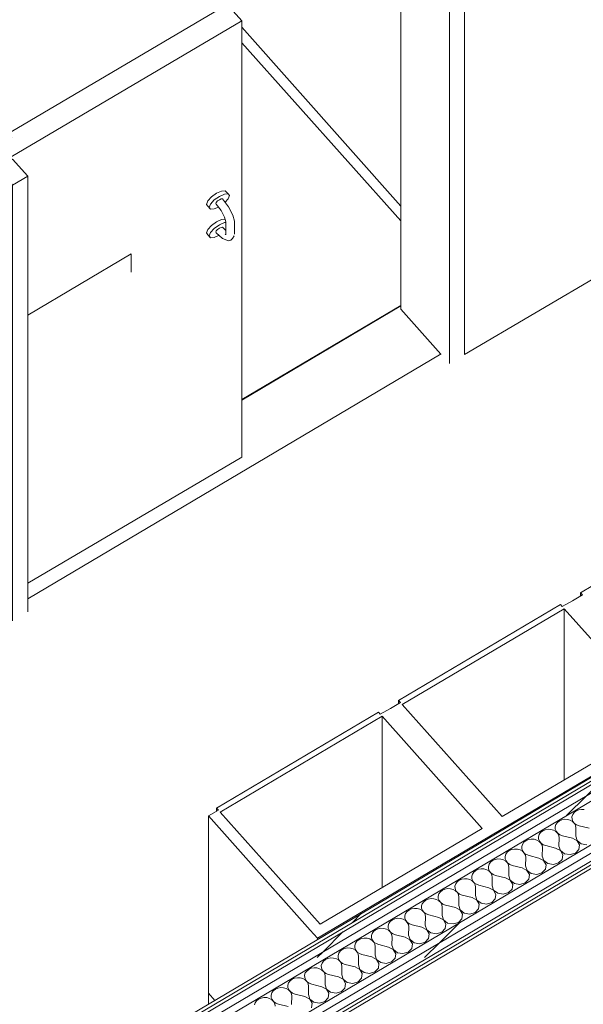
# Model space of a CAD drawing. Header units: millimetres. Extents: x -36631 to 27388, y -24993 to 6945.
# Tile 145 of 256: x 1513 to 2478, y -16258 to -14573. Entities that reach past the tile are written whole.
import ezdxf

# ---------------------------------------------------------------- set-up
doc = ezdxf.new("R2010")
doc.units = ezdxf.units.MM
doc.header["$MEASUREMENT"] = 0
doc.linetypes.add('Wipeout_Contour', pattern=[1000, 0, -1000])
for name, color, linetype in [('Nuevo_08_E_Envans secs', 7, 'Continuous'), ('Nuevo_09_EI_Mobiliari general', 7, 'Continuous'), ('Nuevo_14_PAV_Soft Light Grey 0554', 7, 'Continuous'), ('Nuevo_Puertas Archicad', 7, 'Continuous')]:
    doc.layers.add(name, color=color, linetype=linetype)
for name, color, linetype, lineweight in [('Nuevo_08_E_Envans secs_Pluma_Nº__1', 7, 'Continuous', 5), ('Nuevo_08_E_Envans secs_Pluma_Nº__47', 7, 'Continuous', 20), ('Nuevo_09_EI_Mobiliari general_Pluma_Nº__1', 7, 'Continuous', 5), ('Nuevo_09_EI_Mobiliari general_Pluma_Nº__24', 252, 'Continuous', 5), ('Nuevo_14_PAV_Soft Light Grey 0554_Pluma_Nº__89', 7, 'Continuous', 5), ('Nuevo_Puertas Archicad_Pluma_Nº__1', 7, 'Continuous', 5)]:
    doc.layers.add(name, color=color, linetype=linetype, lineweight=lineweight)
for name, color, linetype, lineweight, true_color in [('Nuevo_08_E_Envans secs_Pluma_Nº__102', 7, 'Continuous', 5, 0xcccccc), ('Nuevo_08_E_Envans secs_Pluma_Nº__171', 171, 'Continuous', 13, 0xaaaaff), ('Nuevo_08_E_Envans secs_Pluma_Nº__177', 7, 'Continuous', 15, 0xf7e046), ('Nuevo_Puertas Archicad_Pluma_Nº__3', 7, 'Continuous', 5, 0xa4a4a4)]:
    doc.layers.add(name, color=color, linetype=linetype, lineweight=lineweight, true_color=true_color)
pattern_1 = [(45, (0, 0), (-183.8478, 183.8478), [195, -65]), (45, (7e-14, 183.85), (-183.8478, 183.8478), [195, -65])]

# ---------------------------------------------------------------- blocks, each defined once
blk = doc.blocks.new('Elem Sección_150_1')
at = {"layer": 'Nuevo_09_EI_Mobiliari general_Pluma_Nº__1', "color": 7, "linetype": 'Continuous', "lineweight": 5}
for p, q in [((2473.3, -15554), (2473.3, -15559.3)), ((2445.2, -15874.4), (2445.2, -15581.3)), ((2161.8, -15738.2), (2161.8, -15743.6)), ((2133.7, -16058.6), (2133.7, -15765.5)), ((1850.2, -15922.5), (1850.2, -15927.8)), ((1836.1, -16239.3), (1836.1, -15936.1)), ((2022.9, -16147.4), (2022.9, -16145.4)), ((1836.1, -16258), (1836.1, -16239.3)), ((1836.1, -16239.3), (1847.1, -16251.6))]:
    blk.add_line(p, q, dxfattribs=at)
at = {"layer": 'Nuevo_09_EI_Mobiliari general_Pluma_Nº__24', "color": 252, "linetype": 'Continuous', "lineweight": 5}
for p, q in [((2750.6, -15390.1), (2473.3, -15554)), ((2473.3, -15554), (2476.5, -15557.5)), ((2439, -15574.3), (2161.8, -15738.2)), ((2445.2, -15581.3), (2168, -15745.2)), ((2439, -15574.3), (2442.1, -15577.8)), ((2445.2, -15581.3), (2616.4, -15773.1)), ((2161.8, -15738.2), (2164.9, -15741.7)), ((2168, -15745.2), (2339.2, -15937.1)), ((2127.4, -15758.5), (1850.2, -15922.5)), ((2133.7, -15765.5), (1856.4, -15929.4)), ((2127.4, -15758.5), (2130.5, -15762)), ((2133.7, -15765.5), (2304.8, -15957.4)), ((2616.4, -15773.1), (2339.2, -15937.1)), ((1850.2, -15922.5), (1853.3, -15925.9)), ((1853.3, -15925.9), (1836.1, -15936.1)), ((1856.4, -15929.4), (2027.6, -16121.3)), ((2304.8, -15957.4), (2027.6, -16121.3))]:
    blk.add_line(p, q, dxfattribs=at)
at = {"layer": 'Nuevo_09_EI_Mobiliari general_Pluma_Nº__24', "color": 252, "linetype": 'Continuous', "lineweight": 5, "flags": 128}
for points in [[(4204, -14855.8), (3892.4, -15040), (3580.8, -15224.3), (3269.2, -15408.5), (2957.6, -15592.7), (2646.1, -15777), (2334.5, -15961.2), (2022.9, -16145.4)], [(2476.5, -15557.5), (2459.3, -15567.6), (2442.1, -15577.8)], [(2164.9, -15741.7), (2147.7, -15751.9), (2130.5, -15762)], [(1836.1, -15936.1), (2010.4, -16131.4), (2022.9, -16145.4)]]:
    blk.add_lwpolyline(points, dxfattribs=at)
blk = doc.blocks.new('Elem Sección_151_1')
at = {"layer": 'Nuevo_08_E_Envans secs_Pluma_Nº__47', "color": 7, "linetype": 'Continuous', "lineweight": 20}
blk.add_line((2274.8, -15146.2), (3461.4, -14447.1), dxfattribs=at)
blk = doc.blocks.new('*X179')
at = {"layer": 'Nuevo_08_E_Envans secs_Pluma_Nº__102', "color": 254, "linetype": 'Continuous', "lineweight": 5, "true_color": 0xcccccc}
for p, q in [((2459.8, -15933.7), (2458.6, -15937.6)), ((2458.6, -15937.6), (2458.7, -15941.6)), ((2458.7, -15941.6), (2460.2, -15945.4)), ((2462.2, -15930.3), (2459.8, -15933.7)), ((2465.8, -15927.5), (2462.2, -15930.3)), ((2470.1, -15925.7), (2465.8, -15927.5)), ((2474.8, -15924.8), (2470.1, -15925.7)), ((2479.7, -15925.1), (2474.8, -15924.8)), ((2431.2, -15950.7), (2430, -15954.5)), ((2430, -15954.5), (2430.1, -15958.5)), ((2433.6, -15947.2), (2431.2, -15950.7)), ((2437.1, -15944.5), (2433.6, -15947.2)), ((2441.4, -15942.6), (2437.1, -15944.5)), ((2446.2, -15941.8), (2441.4, -15942.6)), ((2451.1, -15942), (2446.2, -15941.8)), ((2455.7, -15943.3), (2451.1, -15942)), ((2459.7, -15945.6), (2455.7, -15943.3)), ((2462.7, -15948.7), (2459.7, -15945.6)), ((2460.2, -15945.4), (2462.8, -15948.7)), ((2464.6, -15952.4), (2462.7, -15948.7)), ((2462.8, -15948.7), (2466.5, -15951.3)), ((2465.2, -15956.3), (2464.6, -15952.4)), ((2465, -15970.7), (2465.2, -15956.3)), ((2466.5, -15951.3), (2471, -15953)), ((2487.9, -15957.2), (2471, -15953)), ((2402.6, -15967.6), (2401.4, -15971.5)), ((2401.4, -15971.5), (2401.5, -15975.4)), ((2405, -15964.2), (2402.6, -15967.6)), ((2408.5, -15961.4), (2405, -15964.2)), ((2412.8, -15959.6), (2408.5, -15961.4)), ((2417.6, -15958.7), (2412.8, -15959.6)), ((2422.5, -15959), (2417.6, -15958.7)), ((2427.1, -15960.3), (2422.5, -15959)), ((2431.1, -15962.6), (2427.1, -15960.3)), ((2430.1, -15958.5), (2431.6, -15962.3)), ((2434.1, -15965.7), (2431.1, -15962.6)), ((2431.6, -15962.3), (2434.2, -15965.6)), ((2436, -15969.3), (2434.1, -15965.7)), ((2434.2, -15965.6), (2437.9, -15968.2)), ((2436.6, -15973.3), (2436, -15969.3)), ((2436.4, -15987.7), (2436.6, -15973.3)), ((2437.9, -15968.2), (2442.3, -15969.9)), ((2459.3, -15974.1), (2442.3, -15969.9)), ((2467.4, -15978.4), (2459.3, -15974.1)), ((2465, -15970.7), (2467.5, -15978.3)), ((2374, -15984.6), (2372.8, -15988.4)), ((2372.8, -15988.4), (2372.9, -15992.4)), ((2376.4, -15981.1), (2374, -15984.6)), ((2379.9, -15978.4), (2376.4, -15981.1)), ((2384.2, -15976.5), (2379.9, -15978.4)), ((2389, -15975.7), (2384.2, -15976.5)), ((2393.9, -15975.9), (2389, -15975.7)), ((2398.5, -15977.2), (2393.9, -15975.9)), ((2402.5, -15979.5), (2398.5, -15977.2)), ((2401.5, -15975.4), (2403, -15979.2)), ((2405.5, -15982.6), (2402.5, -15979.5)), ((2403, -15979.2), (2405.6, -15982.6)), ((2407.4, -15986.3), (2405.5, -15982.6)), ((2405.6, -15982.6), (2409.3, -15985.2)), ((2408, -15990.2), (2407.4, -15986.3)), ((2407.8, -16004.6), (2408, -15990.2)), ((2409.3, -15985.2), (2413.7, -15986.8)), ((2430.6, -15991.1), (2413.7, -15986.8)), ((2438.8, -15995.3), (2430.6, -15991.1)), ((2436.4, -15987.7), (2438.9, -15995.3)), ((2471.5, -15985.5), (2467.4, -15978.4)), ((2467.5, -15978.3), (2474.5, -15983.7)), ((2470.4, -15993.3), (2471.5, -15985.5)), ((2474.5, -15983.7), (2484, -15985.3)), ((2345.4, -16001.5), (2344.1, -16005.4)), ((2344.1, -16005.4), (2344.3, -16009.3)), ((2347.8, -15998.1), (2345.4, -16001.5)), ((2351.3, -15995.3), (2347.8, -15998.1)), ((2355.6, -15993.4), (2351.3, -15995.3)), ((2360.4, -15992.6), (2355.6, -15993.4)), ((2365.3, -15992.9), (2360.4, -15992.6)), ((2369.9, -15994.2), (2365.3, -15992.9)), ((2373.8, -15996.5), (2369.9, -15994.2)), ((2372.9, -15992.4), (2374.3, -15996.2)), ((2376.9, -15999.6), (2373.8, -15996.5)), ((2374.3, -15996.2), (2377, -15999.5)), ((2378.8, -16003.2), (2376.9, -15999.6)), ((2377, -15999.5), (2380.7, -16002.1)), ((2379.4, -16007.2), (2378.8, -16003.2)), ((2379.1, -16021.6), (2379.4, -16007.2)), ((2380.7, -16002.1), (2385.1, -16003.8)), ((2402, -16008), (2385.1, -16003.8)), ((2410.1, -16012.3), (2402, -16008)), ((2407.8, -16004.6), (2410.3, -16012.2)), ((2442.9, -16002.5), (2438.8, -15995.3)), ((2438.9, -15995.3), (2445.9, -16000.7)), ((2441.8, -16010.3), (2442.9, -16002.5)), ((2445.9, -16000.7), (2455.4, -16002.2)), ((2455.4, -16002.2), (2464.5, -15999.5)), ((2464.5, -15999.5), (2470.4, -15993.3)), ((2316.7, -16018.4), (2315.5, -16022.3)), ((2315.5, -16022.3), (2315.7, -16026.3)), ((2319.2, -16015), (2316.7, -16018.4)), ((2322.7, -16012.3), (2319.2, -16015)), ((2327, -16010.4), (2322.7, -16012.3)), ((2331.8, -16009.5), (2327, -16010.4)), ((2336.7, -16009.8), (2331.8, -16009.5)), ((2341.3, -16011.1), (2336.7, -16009.8)), ((2345.2, -16013.4), (2341.3, -16011.1)), ((2344.3, -16009.3), (2345.7, -16013.1)), ((2348.3, -16016.5), (2345.2, -16013.4)), ((2345.7, -16013.1), (2348.4, -16016.4)), ((2350.2, -16020.2), (2348.3, -16016.5)), ((2348.4, -16016.4), (2352.1, -16019)), ((2350.8, -16024.1), (2350.2, -16020.2)), ((2350.5, -16038.5), (2350.8, -16024.1)), ((2352.1, -16019), (2356.5, -16020.7)), ((2373.4, -16024.9), (2356.5, -16020.7)), ((2381.5, -16029.2), (2373.4, -16024.9)), ((2379.1, -16021.6), (2381.7, -16029.2)), ((2414.3, -16019.4), (2410.1, -16012.3)), ((2410.3, -16012.2), (2417.3, -16017.6)), ((2413.2, -16027.2), (2414.3, -16019.4)), ((2417.3, -16017.6), (2426.8, -16019.2)), ((2426.8, -16019.2), (2435.8, -16016.5)), ((2435.8, -16016.5), (2441.8, -16010.3)), ((2288.1, -16035.4), (2286.9, -16039.2)), ((2286.9, -16039.2), (2287.1, -16043.2)), ((2290.6, -16032), (2288.1, -16035.4)), ((2294.1, -16029.2), (2290.6, -16032)), ((2298.4, -16027.3), (2294.1, -16029.2)), ((2303.2, -16026.5), (2298.4, -16027.3)), ((2308, -16026.7), (2303.2, -16026.5)), ((2312.7, -16028.1), (2308, -16026.7)), ((2316.6, -16030.4), (2312.7, -16028.1)), ((2315.7, -16026.3), (2317.1, -16030.1)), ((2319.7, -16033.4), (2316.6, -16030.4)), ((2317.1, -16030.1), (2319.8, -16033.4)), ((2321.6, -16037.1), (2319.7, -16033.4)), ((2319.8, -16033.4), (2323.5, -16036)), ((2322.2, -16041), (2321.6, -16037.1)), ((2321.9, -16055.4), (2322.2, -16041)), ((2323.5, -16036), (2327.9, -16037.7)), ((2344.8, -16041.9), (2327.9, -16037.7)), ((2352.9, -16046.2), (2344.8, -16041.9)), ((2350.5, -16038.5), (2353, -16046.1)), ((2385.7, -16036.3), (2381.5, -16029.2)), ((2381.7, -16029.2), (2388.7, -16034.6)), ((2384.6, -16044.2), (2385.7, -16036.3)), ((2388.7, -16034.6), (2398.2, -16036.1)), ((2398.2, -16036.1), (2407.2, -16033.4)), ((2407.2, -16033.4), (2413.2, -16027.2)), ((2259.5, -16052.3), (2258.3, -16056.2)), ((2258.3, -16056.2), (2258.5, -16060.2)), ((2262, -16048.9), (2259.5, -16052.3)), ((2265.5, -16046.1), (2262, -16048.9)), ((2269.8, -16044.3), (2265.5, -16046.1)), ((2274.6, -16043.4), (2269.8, -16044.3)), ((2279.4, -16043.7), (2274.6, -16043.4)), ((2284, -16045), (2279.4, -16043.7)), ((2288, -16047.3), (2284, -16045)), ((2287.1, -16043.2), (2288.5, -16047)), ((2291.1, -16050.4), (2288, -16047.3)), ((2288.5, -16047), (2291.2, -16050.3)), ((2293, -16054), (2291.1, -16050.4)), ((2291.2, -16050.3), (2294.9, -16052.9)), ((2293.6, -16058), (2293, -16054)), ((2293.3, -16072.4), (2293.6, -16058)), ((2294.9, -16052.9), (2299.3, -16054.6)), ((2316.2, -16058.8), (2299.3, -16054.6)), ((2324.3, -16063.1), (2316.2, -16058.8)), ((2321.9, -16055.4), (2324.4, -16063)), ((2357.1, -16053.3), (2352.9, -16046.2)), ((2353, -16046.1), (2360.1, -16051.5)), ((2356, -16061.1), (2357.1, -16053.3)), ((2360.1, -16051.5), (2369.6, -16053.1)), ((2369.6, -16053.1), (2378.6, -16050.4)), ((2378.6, -16050.4), (2384.6, -16044.2)), ((2230.9, -16069.3), (2229.7, -16073.1)), ((2229.7, -16073.1), (2229.8, -16077.1)), ((2233.4, -16065.8), (2230.9, -16069.3)), ((2236.9, -16063.1), (2233.4, -16065.8)), ((2241.2, -16061.2), (2236.9, -16063.1)), ((2246, -16060.4), (2241.2, -16061.2)), ((2250.8, -16060.6), (2246, -16060.4)), ((2255.4, -16061.9), (2250.8, -16060.6)), ((2259.4, -16064.2), (2255.4, -16061.9)), ((2258.5, -16060.2), (2259.9, -16063.9)), ((2262.5, -16067.3), (2259.4, -16064.2)), ((2259.9, -16063.9), (2262.6, -16067.3)), ((2264.4, -16071), (2262.5, -16067.3)), ((2262.6, -16067.3), (2266.3, -16069.9)), ((2265, -16074.9), (2264.4, -16071)), ((2264.7, -16089.3), (2265, -16074.9)), ((2266.3, -16069.9), (2270.7, -16071.5)), ((2287.6, -16075.8), (2270.7, -16071.5)), ((2295.7, -16080.1), (2287.6, -16075.8)), ((2293.3, -16072.4), (2295.8, -16080)), ((2328.5, -16070.2), (2324.3, -16063.1)), ((2324.4, -16063), (2331.5, -16068.4)), ((2327.4, -16078), (2328.5, -16070.2)), ((2331.5, -16068.4), (2340.9, -16070)), ((2340.9, -16070), (2350, -16067.3)), ((2350, -16067.3), (2356, -16061.1)), ((2202.3, -16086.2), (2201.1, -16090.1)), ((2201.1, -16090.1), (2201.2, -16094)), ((2204.8, -16082.8), (2202.3, -16086.2)), ((2208.3, -16080), (2204.8, -16082.8)), ((2212.6, -16078.2), (2208.3, -16080)), ((2217.4, -16077.3), (2212.6, -16078.2)), ((2222.2, -16077.6), (2217.4, -16077.3)), ((2226.8, -16078.9), (2222.2, -16077.6)), ((2230.8, -16081.2), (2226.8, -16078.9)), ((2229.8, -16077.1), (2231.3, -16080.9)), ((2233.9, -16084.3), (2230.8, -16081.2)), ((2231.3, -16080.9), (2234, -16084.2)), ((2235.8, -16087.9), (2233.9, -16084.3)), ((2234, -16084.2), (2237.7, -16086.8)), ((2236.4, -16091.9), (2235.8, -16087.9)), ((2236.1, -16106.3), (2236.4, -16091.9)), ((2237.7, -16086.8), (2242.1, -16088.5)), ((2259, -16092.7), (2242.1, -16088.5)), ((2267.1, -16097), (2259, -16092.7)), ((2264.7, -16089.3), (2267.2, -16096.9)), ((2299.9, -16087.2), (2295.7, -16080.1)), ((2295.8, -16080), (2302.9, -16085.4)), ((2298.8, -16095), (2299.9, -16087.2)), ((2302.9, -16085.4), (2312.3, -16086.9)), ((2312.3, -16086.9), (2321.4, -16084.2)), ((2321.4, -16084.2), (2327.4, -16078)), ((2173.7, -16103.2), (2172.5, -16107)), ((2172.5, -16107), (2172.6, -16111)), ((2176.2, -16099.7), (2173.7, -16103.2)), ((2179.7, -16097), (2176.2, -16099.7)), ((2184, -16095.1), (2179.7, -16097)), ((2188.8, -16094.2), (2184, -16095.1)), ((2193.6, -16094.5), (2188.8, -16094.2)), ((2198.2, -16095.8), (2193.6, -16094.5)), ((2202.2, -16098.1), (2198.2, -16095.8)), ((2201.2, -16094), (2202.7, -16097.8)), ((2205.3, -16101.2), (2202.2, -16098.1)), ((2202.7, -16097.8), (2205.4, -16101.1)), ((2207.2, -16104.9), (2205.3, -16101.2)), ((2205.4, -16101.1), (2209.1, -16103.7)), ((2207.8, -16108.8), (2207.2, -16104.9)), ((2207.5, -16123.2), (2207.8, -16108.8)), ((2209.1, -16103.7), (2213.5, -16105.4)), ((2230.4, -16109.7), (2213.5, -16105.4)), ((2238.5, -16113.9), (2230.4, -16109.7)), ((2236.1, -16106.3), (2238.6, -16113.9)), ((2271.2, -16104.1), (2267.1, -16097)), ((2267.2, -16096.9), (2274.3, -16102.3)), ((2270.2, -16111.9), (2271.2, -16104.1)), ((2274.3, -16102.3), (2283.7, -16103.9)), ((2283.7, -16103.9), (2292.8, -16101.2)), ((2292.8, -16101.2), (2298.8, -16095)), ((2145.1, -16120.1), (2143.9, -16123.9)), ((2143.9, -16123.9), (2144, -16127.9)), ((2147.6, -16116.7), (2145.1, -16120.1)), ((2151.1, -16113.9), (2147.6, -16116.7)), ((2155.4, -16112), (2151.1, -16113.9)), ((2160.1, -16111.2), (2155.4, -16112)), ((2165, -16111.4), (2160.1, -16111.2)), ((2169.6, -16112.8), (2165, -16111.4)), ((2173.6, -16115.1), (2169.6, -16112.8)), ((2172.6, -16111), (2174.1, -16114.8)), ((2176.7, -16118.2), (2173.6, -16115.1)), ((2174.1, -16114.8), (2176.8, -16118.1)), ((2178.6, -16121.8), (2176.7, -16118.2)), ((2176.8, -16118.1), (2180.5, -16120.7)), ((2179.2, -16125.8), (2178.6, -16121.8)), ((2178.9, -16140.1), (2179.2, -16125.8)), ((2180.5, -16120.7), (2184.9, -16122.4)), ((2201.8, -16126.6), (2184.9, -16122.4)), ((2209.9, -16130.9), (2201.8, -16126.6)), ((2207.5, -16123.2), (2210, -16130.8)), ((2242.6, -16121), (2238.5, -16113.9)), ((2238.6, -16113.9), (2245.7, -16119.3)), ((2241.6, -16128.9), (2242.6, -16121)), ((2245.7, -16119.3), (2255.1, -16120.8)), ((2255.1, -16120.8), (2264.2, -16118.1)), ((2264.2, -16118.1), (2270.2, -16111.9)), ((2116.5, -16137), (2115.3, -16140.9)), ((2115.3, -16140.9), (2115.4, -16144.9)), ((2118.9, -16133.6), (2116.5, -16137)), ((2122.5, -16130.8), (2118.9, -16133.6)), ((2126.8, -16129), (2122.5, -16130.8)), ((2131.5, -16128.1), (2126.8, -16129)), ((2136.4, -16128.4), (2131.5, -16128.1)), ((2141, -16129.7), (2136.4, -16128.4)), ((2145, -16132), (2141, -16129.7)), ((2144, -16127.9), (2145.5, -16131.7)), ((2148, -16135.1), (2145, -16132)), ((2145.5, -16131.7), (2148.2, -16135)), ((2149.9, -16138.8), (2148, -16135.1)), ((2148.2, -16135), (2151.9, -16137.6)), ((2150.6, -16142.7), (2149.9, -16138.8)), ((2150.3, -16157.1), (2150.6, -16142.7)), ((2151.9, -16137.6), (2156.3, -16139.3)), ((2173.2, -16143.5), (2156.3, -16139.3)), ((2181.3, -16147.8), (2173.2, -16143.5)), ((2178.9, -16140.1), (2181.4, -16147.7)), ((2214, -16138), (2209.9, -16130.9)), ((2210, -16130.8), (2217, -16136.2)), ((2213, -16145.8), (2214, -16138)), ((2217, -16136.2), (2226.5, -16137.8)), ((2226.5, -16137.8), (2235.6, -16135.1)), ((2235.6, -16135.1), (2241.6, -16128.9)), ((2087.9, -16154), (2086.7, -16157.8)), ((2086.7, -16157.8), (2086.8, -16161.8)), ((2090.3, -16150.5), (2087.9, -16154)), ((2093.9, -16147.8), (2090.3, -16150.5)), ((2098.2, -16145.9), (2093.9, -16147.8)), ((2102.9, -16145.1), (2098.2, -16145.9)), ((2107.8, -16145.3), (2102.9, -16145.1)), ((2112.4, -16146.6), (2107.8, -16145.3)), ((2116.4, -16148.9), (2112.4, -16146.6)), ((2115.4, -16144.9), (2116.9, -16148.6)), ((2119.4, -16152), (2116.4, -16148.9)), ((2116.9, -16148.6), (2119.6, -16152)), ((2121.3, -16155.7), (2119.4, -16152)), ((2119.6, -16152), (2123.2, -16154.6)), ((2121.9, -16159.6), (2121.3, -16155.7)), ((2121.7, -16174), (2121.9, -16159.6)), ((2123.2, -16154.6), (2127.7, -16156.2)), ((2144.6, -16160.5), (2127.7, -16156.2)), ((2152.7, -16164.8), (2144.6, -16160.5)), ((2150.3, -16157.1), (2152.8, -16164.7)), ((2185.4, -16154.9), (2181.3, -16147.8)), ((2181.4, -16147.7), (2188.4, -16153.1)), ((2184.3, -16162.7), (2185.4, -16154.9)), ((2188.4, -16153.1), (2197.9, -16154.7)), ((2197.9, -16154.7), (2207, -16152)), ((2207, -16152), (2213, -16145.8)), ((2059.3, -16170.9), (2058.1, -16174.8)), ((2058.1, -16174.8), (2058.2, -16178.7)), ((2061.7, -16167.5), (2059.3, -16170.9)), ((2065.2, -16164.7), (2061.7, -16167.5)), ((2069.6, -16162.9), (2065.2, -16164.7)), ((2074.3, -16162), (2069.6, -16162.9)), ((2079.2, -16162.3), (2074.3, -16162)), ((2083.8, -16163.6), (2079.2, -16162.3)), ((2087.8, -16165.9), (2083.8, -16163.6)), ((2086.8, -16161.8), (2088.3, -16165.6)), ((2090.8, -16169), (2087.8, -16165.9)), ((2088.3, -16165.6), (2090.9, -16168.9)), ((2092.7, -16172.6), (2090.8, -16169)), ((2090.9, -16168.9), (2094.6, -16171.5)), ((2093.3, -16176.6), (2092.7, -16172.6)), ((2093.1, -16191), (2093.3, -16176.6)), ((2094.6, -16171.5), (2099.1, -16173.2)), ((2116, -16177.4), (2099.1, -16173.2)), ((2124.1, -16181.7), (2116, -16177.4)), ((2121.7, -16174), (2124.2, -16181.6)), ((2156.8, -16171.9), (2152.7, -16164.8)), ((2152.8, -16164.7), (2159.8, -16170.1)), ((2155.7, -16179.7), (2156.8, -16171.9)), ((2159.8, -16170.1), (2169.3, -16171.7)), ((2169.3, -16171.7), (2178.4, -16168.9)), ((2178.4, -16168.9), (2184.3, -16162.7)), ((2030.7, -16187.9), (2029.5, -16191.7)), ((2029.5, -16191.7), (2029.6, -16195.7)), ((2033.1, -16184.4), (2030.7, -16187.9)), ((2036.6, -16181.7), (2033.1, -16184.4)), ((2040.9, -16179.8), (2036.6, -16181.7)), ((2045.7, -16179), (2040.9, -16179.8)), ((2050.6, -16179.2), (2045.7, -16179)), ((2055.2, -16180.5), (2050.6, -16179.2)), ((2059.2, -16182.8), (2055.2, -16180.5)), ((2058.2, -16178.7), (2059.7, -16182.5)), ((2062.2, -16185.9), (2059.2, -16182.8)), ((2059.7, -16182.5), (2062.3, -16185.9)), ((2064.1, -16189.6), (2062.2, -16185.9)), ((2062.3, -16185.9), (2066, -16188.5)), ((2064.7, -16193.5), (2064.1, -16189.6)), ((2064.5, -16207.9), (2064.7, -16193.5)), ((2066, -16188.5), (2070.4, -16190.1)), ((2087.4, -16194.4), (2070.4, -16190.1)), ((2093.1, -16191), (2095.6, -16198.6)), ((2128.2, -16188.8), (2124.1, -16181.7)), ((2124.2, -16181.6), (2131.2, -16187)), ((2127.1, -16196.6), (2128.2, -16188.8)), ((2131.2, -16187), (2140.7, -16188.6)), ((2140.7, -16188.6), (2149.8, -16185.9)), ((2149.8, -16185.9), (2155.7, -16179.7)), ((2002.1, -16204.8), (2000.9, -16208.7)), ((2000.9, -16208.7), (2001, -16212.6)), ((2004.5, -16201.4), (2002.1, -16204.8)), ((2008, -16198.6), (2004.5, -16201.4)), ((2012.3, -16196.7), (2008, -16198.6)), ((2017.1, -16195.9), (2012.3, -16196.7)), ((2022, -16196.1), (2017.1, -16195.9)), ((2026.6, -16197.5), (2022, -16196.1)), ((2030.6, -16199.8), (2026.6, -16197.5)), ((2029.6, -16195.7), (2031.1, -16199.5)), ((2033.6, -16202.9), (2030.6, -16199.8)), ((2031.1, -16199.5), (2033.7, -16202.8)), ((2035.5, -16206.5), (2033.6, -16202.9)), ((2033.7, -16202.8), (2037.4, -16205.4)), ((2036.1, -16210.5), (2035.5, -16206.5)), ((2035.9, -16224.9), (2036.1, -16210.5)), ((2037.4, -16205.4), (2041.8, -16207.1)), ((2058.7, -16211.3), (2041.8, -16207.1)), ((2064.5, -16207.9), (2067, -16215.5)), ((2095.5, -16198.6), (2087.4, -16194.4)), ((2099.6, -16205.8), (2095.5, -16198.6)), ((2095.6, -16198.6), (2102.6, -16204)), ((2098.5, -16213.6), (2099.6, -16205.8)), ((2102.6, -16204), (2112.1, -16205.5)), ((2112.1, -16205.5), (2121.2, -16202.8)), ((2121.2, -16202.8), (2127.1, -16196.6)), ((1973.5, -16221.7), (1972.3, -16225.6)), ((1972.3, -16225.6), (1972.4, -16229.6)), ((1975.9, -16218.3), (1973.5, -16221.7)), ((1979.4, -16215.6), (1975.9, -16218.3)), ((1983.7, -16213.7), (1979.4, -16215.6)), ((1988.5, -16212.8), (1983.7, -16213.7)), ((1993.4, -16213.1), (1988.5, -16212.8)), ((1998, -16214.4), (1993.4, -16213.1)), ((2002, -16216.7), (1998, -16214.4)), ((2001, -16212.6), (2002.4, -16216.4)), ((2005, -16219.8), (2002, -16216.7)), ((2002.4, -16216.4), (2005.1, -16219.7)), ((2006.9, -16223.5), (2005, -16219.8)), ((2005.1, -16219.7), (2008.8, -16222.3)), ((2007.5, -16227.4), (2006.9, -16223.5)), ((2007.3, -16241.8), (2007.5, -16227.4)), ((2008.8, -16222.3), (2013.2, -16224)), ((2030.1, -16228.2), (2013.2, -16224)), ((2035.9, -16224.9), (2038.4, -16232.5)), ((2066.9, -16215.6), (2058.7, -16211.3)), ((2071, -16222.7), (2066.9, -16215.6)), ((2067, -16215.5), (2074, -16220.9)), ((2069.9, -16230.5), (2071, -16222.7)), ((2074, -16220.9), (2083.5, -16222.5)), ((2083.5, -16222.5), (2092.6, -16219.8)), ((2092.6, -16219.8), (2098.5, -16213.6)), ((1944.9, -16238.7), (1943.6, -16242.5)), ((1943.6, -16242.5), (1943.8, -16246.5)), ((1947.3, -16235.3), (1944.9, -16238.7)), ((1950.8, -16232.5), (1947.3, -16235.3)), ((1955.1, -16230.6), (1950.8, -16232.5)), ((1959.9, -16229.8), (1955.1, -16230.6)), ((1964.8, -16230), (1959.9, -16229.8)), ((1969.4, -16231.4), (1964.8, -16230)), ((1973.3, -16233.6), (1969.4, -16231.4)), ((1972.4, -16229.6), (1973.8, -16233.4)), ((1976.4, -16236.7), (1973.3, -16233.6)), ((1973.8, -16233.4), (1976.5, -16236.7)), ((1978.3, -16240.4), (1976.4, -16236.7)), ((1976.5, -16236.7), (1980.2, -16239.3)), ((1978.9, -16244.3), (1978.3, -16240.4)), ((1978.6, -16258.7), (1978.9, -16244.3)), ((1980.2, -16239.3), (1984.6, -16241)), ((2001.5, -16245.2), (1984.6, -16241)), ((2007.3, -16241.8), (2009.8, -16249.4)), ((2038.3, -16232.5), (2030.1, -16228.2)), ((2042.4, -16239.6), (2038.3, -16232.5)), ((2038.4, -16232.5), (2045.4, -16237.8)), ((2041.3, -16247.5), (2042.4, -16239.6)), ((2045.4, -16237.8), (2054.9, -16239.4)), ((2054.9, -16239.4), (2063.9, -16236.7)), ((2063.9, -16236.7), (2069.9, -16230.5)), ((1916.2, -16255.6), (1915, -16259.5)), ((1918.7, -16252.2), (1916.2, -16255.6)), ((1922.2, -16249.4), (1918.7, -16252.2)), ((1926.5, -16247.6), (1922.2, -16249.4)), ((1931.3, -16246.7), (1926.5, -16247.6)), ((1936.2, -16247), (1931.3, -16246.7)), ((1940.8, -16248.3), (1936.2, -16247)), ((1944.7, -16250.6), (1940.8, -16248.3)), ((1943.8, -16246.5), (1945.2, -16250.3)), ((1947.8, -16253.7), (1944.7, -16250.6)), ((1945.2, -16250.3), (1947.9, -16253.6)), ((1949.7, -16257.3), (1947.8, -16253.7)), ((1947.9, -16253.6), (1951.6, -16256.2)), ((1950.3, -16261.3), (1949.7, -16257.3)), ((1951.6, -16256.2), (1956, -16257.9)), ((1972.9, -16262.1), (1956, -16257.9)), ((2009.6, -16249.5), (2001.5, -16245.2)), ((2013.8, -16256.6), (2009.6, -16249.5)), ((2009.8, -16249.4), (2016.8, -16254.8)), ((2012.7, -16264.4), (2013.8, -16256.6)), ((2016.8, -16254.8), (2026.3, -16256.4)), ((2026.3, -16256.4), (2035.3, -16253.6)), ((2035.3, -16253.6), (2041.3, -16247.5))]:
    blk.add_line(p, q, dxfattribs=at)
blk = doc.blocks.new('Elem Sección_167_1')
at = {"layer": 'Nuevo_08_E_Envans secs', "lineweight": 0}
blk.add_blockref('*X179', (0, 0), dxfattribs=at)
at = {"color": 254, "linetype": 'Wipeout_Contour', "lineweight": 0, "ltscale": 66621.807747}
blk.add_wipeout([(-442.3, -17756.9), (-438.6, -17761.1), (4340.6, -14930.8), (4336.8, -14926.7)], dxfattribs=at).dxf.layer = 'Nuevo_08_E_Envans secs'
at = {"layer": 'Nuevo_08_E_Envans secs_Pluma_Nº__171', "linetype": 'Continuous', "lineweight": 13, "true_color": 0xaaaaff}
h = blk.add_hatch(dxfattribs=at)
h.set_pattern_fill('Panellat_HPL_0001', color=161, style=0, pattern_type=2)
h.set_pattern_definition(pattern_1)
h.paths.add_polyline_path([(-442.3, -17756.9), (-438.6, -17761.1), (4340.6, -14930.8), (4336.8, -14926.7)])
at = {"color": 254, "linetype": 'Wipeout_Contour', "lineweight": 0, "ltscale": 65628.548103}
blk.add_wipeout([(4241, -14860.6), (4232.9, -14851.5), (-5.2, -17361.3), (2.9, -17370.4)], dxfattribs=at).dxf.layer = 'Nuevo_08_E_Envans secs'
at = {"layer": 'Nuevo_08_E_Envans secs_Pluma_Nº__177', "linetype": 'Continuous', "lineweight": 15, "true_color": 0xf7e046}
h = blk.add_hatch(dxfattribs=at)
h.set_pattern_fill('Panellat_HPL_0001', color=53, style=0, pattern_type=2)
h.set_pattern_definition(pattern_1)
h.paths.add_polyline_path([(4241, -14860.6), (4232.9, -14851.5), (-5.2, -17361.3), (2.9, -17370.4)])
at = {"color": 254, "linetype": 'Wipeout_Contour', "lineweight": 0, "ltscale": 65668.628494}
blk.add_wipeout([(4241, -14860.6), (2.9, -17370.4), (11, -17379.5), (4249.1, -14869.6)], dxfattribs=at).dxf.layer = 'Nuevo_08_E_Envans secs'
at = {"layer": 'Nuevo_08_E_Envans secs_Pluma_Nº__177', "linetype": 'Continuous', "lineweight": 15, "true_color": 0xf7e046}
h = blk.add_hatch(dxfattribs=at)
h.set_pattern_fill('Panellat_HPL_0001', color=53, style=0, pattern_type=2)
h.set_pattern_definition(pattern_1)
h.paths.add_polyline_path([(4241, -14860.6), (2.9, -17370.4), (11, -17379.5), (4249.1, -14869.6)])
at = {"color": 254, "linetype": 'Wipeout_Contour', "lineweight": 0, "ltscale": 65939.117413}
blk.add_wipeout([(30.7, -17442.6), (38.8, -17451.7), (4325, -14913.4), (4316.9, -14904.3)], dxfattribs=at).dxf.layer = 'Nuevo_08_E_Envans secs'
at = {"layer": 'Nuevo_08_E_Envans secs_Pluma_Nº__177', "linetype": 'Continuous', "lineweight": 15, "true_color": 0xf7e046}
h = blk.add_hatch(dxfattribs=at)
h.set_pattern_fill('Panellat_HPL_0001', color=53, style=0, pattern_type=2)
h.set_pattern_definition(pattern_1)
h.paths.add_polyline_path([(30.7, -17442.6), (38.8, -17451.7), (4325, -14913.4), (4316.9, -14904.3)])
at = {"color": 254, "linetype": 'Wipeout_Contour', "lineweight": 0, "ltscale": 136919.64637}
blk.add_wipeout([(-408.7, -17716.7), (-454.2, -17743.6), (-446.1, -17752.7), (4333.1, -14922.5), (4325, -14913.4), (38.8, -17451.7), (-175.8, -17578.8), (-194.2, -17589.6)], dxfattribs=at).dxf.layer = 'Nuevo_08_E_Envans secs'
at = {"layer": 'Nuevo_08_E_Envans secs_Pluma_Nº__177', "linetype": 'Continuous', "lineweight": 15, "true_color": 0xf7e046}
h = blk.add_hatch(dxfattribs=at)
h.set_pattern_fill('Panellat_HPL_0001', color=53, style=0, pattern_type=2)
h.set_pattern_definition(pattern_1)
h.paths.add_polyline_path([(-408.7, -17716.7), (-454.2, -17743.6), (-446.1, -17752.7), (4333.1, -14922.5), (4325, -14913.4), (38.8, -17451.7), (-175.8, -17578.8), (-194.2, -17589.6)])
at = {"color": 254, "linetype": 'Wipeout_Contour', "lineweight": 0, "ltscale": 65571.120085}
blk.add_wipeout([(4209.1, -14852.8), (3.6, -17343.3), (7.3, -17347.5), (4212.9, -14856.9)], dxfattribs=at).dxf.layer = 'Nuevo_08_E_Envans secs'
at = {"layer": 'Nuevo_08_E_Envans secs_Pluma_Nº__171', "linetype": 'Continuous', "lineweight": 13, "true_color": 0xaaaaff}
h = blk.add_hatch(dxfattribs=at)
h.set_pattern_fill('Panellat_HPL_0001', color=161, style=0, pattern_type=2)
h.set_pattern_definition(pattern_1)
h.paths.add_polyline_path([(4209.1, -14852.8), (3.6, -17343.3), (7.3, -17347.5), (4212.9, -14856.9)])
at = {"layer": 'Nuevo_08_E_Envans secs_Pluma_Nº__1', "color": 7, "linetype": 'Continuous', "lineweight": 5}
for p, q in [((4241, -14860.6), (2.9, -17370.4)), ((4221.7, -14858.1), (5.9, -17354.7)), ((4212.9, -14856.9), (7.3, -17347.5)), ((4204, -14855.8), (8.7, -17340.2)), ((4249.1, -14869.6), (11, -17379.5)), ((4316.9, -14904.3), (30.7, -17442.6)), ((4325, -14913.4), (38.8, -17451.7)), ((4333.1, -14922.5), (-446.1, -17752.7)), ((4336.8, -14926.7), (-442.3, -17756.9)), ((4340.6, -14930.8), (-438.6, -17761.1))]:
    blk.add_line(p, q, dxfattribs=at)
blk = doc.blocks.new('Elem Sección_245_1')
at = {"layer": 'Nuevo_08_E_Envans secs_Pluma_Nº__47', "color": 7, "linetype": 'Continuous', "lineweight": 20}
blk.add_line((1893.2, -14586.3), (2165.6, -14892.1), dxfattribs=at)
blk = doc.blocks.new('Elem Sección_247_1')
at = {"layer": 'Nuevo_Puertas Archicad', "linetype": 'Continuous', "lineweight": 0, "true_color": 0xffffff}
h = blk.add_hatch(dxfattribs=at)
h.set_pattern_fill('Hormigón_en_Masa_0001', style=0, pattern_type=2)
h.set_pattern_definition([(0, (0, 0), (0, 779.423), [48.75, -401.25]), (0, (225, 389.7), (0, 779.423), [48.75, -401.25]), (60, (0, 0), (-675, 389.71), [48.75, -401.25]), (60, (450, 0), (-675, 389.71), [48.75, -401.25]), (120, (48.75, 0), (675, 389.71), [48.75, -401.25]), (120, (498.75, 0), (675, 389.71), [48.75, -401.25]), (0, (0, 75), (0, 150), [0, -150, 0, -225]), (45, (75, 75), (-106.066, 106.066), [0, -112.5, 0, -187.5])])
h.paths.add_polyline_path([(1868.3, -14547.1), (1146.1, -14972.6), (1171, -15000.6), (1893.2, -14575.1)])
at = {"layer": 'Nuevo_Puertas Archicad_Pluma_Nº__1', "color": 7, "linetype": 'Continuous', "lineweight": 5}
for p, q in [((2191.4, -14306.7), (2165.6, -14321.9)), ((2165.6, -14321.9), (2249, -14415.6)), ((2274.8, -14400.4), (2249, -14415.6)), ((1868.3, -14547.1), (1146.1, -14972.6)), ((1868.3, -14547.1), (1893.2, -14575.1)), ((1893.2, -14575.1), (1171, -15000.6)), ((1443.4, -14747.3), (1417.6, -14762.5)), ((1443.4, -14747.3), (1469.5, -14776.7)), ((1469.5, -14776.7), (1443.7, -14791.9)), ((1500.6, -14811.7), (1474.9, -14826.9)), ((1500.6, -14811.7), (1526.8, -14841.1)), ((1526.8, -14841.1), (1501, -14856.3)), ((1146.1, -14972.6), (1171, -15000.6))]:
    blk.add_line(p, q, dxfattribs=at)
at = {"layer": 'Nuevo_Puertas Archicad_Pluma_Nº__1', "color": 7, "linetype": 'Continuous', "lineweight": 5, "flags": 128}
for points in [[(2191.4, -14306.7), (2199.5, -14315.8), (2207.6, -14324.9), (2251.1, -14373.8), (2259.2, -14382.9), (2267.3, -14392), (2271, -14396.2), (2274.8, -14400.4)], [(1417.6, -14762.5), (1425.7, -14771.6), (1433.8, -14780.7), (1443.7, -14791.9)], [(1474.9, -14826.9), (1477.3, -14829.7), (1485.4, -14838.8), (1493.5, -14847.9), (1497.2, -14852.1), (1501, -14856.3)]]:
    blk.add_lwpolyline(points, dxfattribs=at)
at = {"layer": 'Nuevo_Puertas Archicad_Pluma_Nº__3', "color": 253, "linetype": 'Continuous', "lineweight": 5, "true_color": 0xa4a4a4}
for p, q in [((2165.6, -15068.5), (2165.6, -14321.9)), ((2274.8, -14400.4), (2274.8, -15146.2)), ((2249, -15161.4), (2249, -14415.6)), ((1893.2, -15321.8), (1893.2, -14575.1)), ((1469.5, -14782), (1469.5, -14776.7)), ((1443.7, -14791.9), (1443.7, -14797.2)), ((1526.8, -14841.1), (1526.8, -15586.9)), ((1501, -15602.1), (1501, -14856.3)), ((1835.3, -14883.5), (1841.6, -14876.6)), ((1841.6, -14876.6), (1850.2, -14870.3)), ((1846.3, -14881.8), (1854.9, -14875.6)), ((1850.2, -14870.3), (1858.8, -14866.5)), ((1854.9, -14875.6), (1863.5, -14871.7)), ((1857.9, -14880), (1860.1, -14879.8)), ((1858.8, -14866.5), (1865.1, -14866)), ((1860.1, -14879.8), (1870.5, -14893.5)), ((1863.5, -14871.7), (1869.8, -14871.2)), ((1865.1, -14866), (1869.8, -14871.2)), ((1869.8, -14871.2), (1872.1, -14874.3)), ((1872.1, -14874.3), (1869.8, -14880.1)), ((1833, -14889.3), (1835.3, -14883.5)), ((1835.3, -14892.4), (1833, -14889.3)), ((1835.3, -14892.4), (1840, -14897.7)), ((1837.7, -14894.6), (1840, -14888.8)), ((1840, -14897.7), (1837.7, -14894.6)), ((1840, -14888.8), (1846.3, -14881.8)), ((1853.4, -14894), (1846.3, -14897.2)), ((1848.9, -14888), (1849.7, -14886)), ((1849.7, -14889.1), (1848.9, -14888)), ((1849.7, -14886), (1851.9, -14883.5)), ((1849.7, -14889.1), (1857.9, -14899.9)), ((1851.9, -14883.5), (1854.9, -14881.3)), ((1854.9, -14881.3), (1857.9, -14880)), ((1869.8, -14880.1), (1864.6, -14885.8)), ((1870.5, -14893.5), (1878.1, -14907.6)), ((1846.3, -14897.2), (1840, -14897.7)), ((1857.9, -14899.9), (1864, -14911)), ((1864, -14911), (1866.2, -14919.4)), ((1878.1, -14907.6), (1880.9, -14918.1)), ((1835.3, -14932.3), (1841.6, -14925.4)), ((1841.6, -14925.4), (1850.2, -14919.1)), ((1846.3, -14930.6), (1854.9, -14924.4)), ((1850.2, -14919.1), (1858.8, -14915.2)), ((1851.9, -14932.3), (1854.9, -14930.1)), ((1854.9, -14924.4), (1863.5, -14920.5)), ((1854.9, -14930.1), (1857.9, -14928.8)), ((1857.9, -14928.8), (1860.1, -14928.6)), ((1858.8, -14915.2), (1865, -14914.8)), ((1860.1, -14928.6), (1866.2, -14934.3)), ((1863.5, -14920.5), (1866.2, -14920.3)), ((1866.2, -14941.5), (1866.2, -14919.4)), ((1880.9, -14940.3), (1880.9, -14918.1)), ((1833, -14938.1), (1835.3, -14932.3)), ((1835.3, -14941.2), (1833, -14938.1)), ((1835.3, -14941.2), (1840, -14946.4)), ((1837.7, -14943.4), (1840, -14937.6)), ((1840, -14946.4), (1837.7, -14943.4)), ((1840, -14937.6), (1846.3, -14930.6)), ((1846.3, -14946), (1840, -14946.4)), ((1854.4, -14942.3), (1846.3, -14946)), ((1848.9, -14936.8), (1849.7, -14934.8)), ((1849.7, -14937.9), (1848.9, -14936.8)), ((1849.7, -14934.8), (1851.9, -14932.3)), ((1849.7, -14937.9), (1860.1, -14947.6)), ((1864.8, -14941.5), (1866.2, -14939.4)), ((1866.2, -14932.9), (1865.5, -14933.6)), ((1877.3, -14948), (1880.3, -14943.4)), ((1860.1, -14947.6), (1867.7, -14950.7)), ((1871.3, -14951.6), (1867.7, -14950.7)), ((1874.8, -14950.6), (1871.3, -14951.6)), ((1877.3, -14948), (1874.8, -14950.6)), ((1146.1, -14972.6), (1146.1, -15020.6)), ((1704.1, -14974.2), (1526.8, -15078.7)), ((1704.1, -14974.2), (1704.1, -15005.3)), ((1171, -15000.6), (1171, -15005.9)), ((2165.6, -15068.5), (2234.1, -15145.6)), ((1526.8, -15537.7), (1893.2, -15321.8))]:
    blk.add_line(p, q, dxfattribs=at)
blk = doc.blocks.new('Elem Sección_302_1')
at = {"layer": 'Nuevo_14_PAV_Soft Light Grey 0554_Pluma_Nº__89', "color": 7, "linetype": 'Continuous', "lineweight": 5}
blk.add_line((2234.6, -15145.3), (1526.8, -15564.5), dxfattribs=at)
blk = doc.blocks.new('Elem Sección_307_1')
at = {"layer": 'Nuevo_14_PAV_Soft Light Grey 0554_Pluma_Nº__89', "color": 7, "linetype": 'Continuous', "lineweight": 5}
for p, q in [((2165.6, -14917.7), (1893.2, -14612.8)), ((1893.2, -15223.5), (2165.6, -15062.2)), ((1893.2, -15224.4), (2165.6, -15063.1))]:
    blk.add_line(p, q, dxfattribs=at)

msp = doc.modelspace()

# ---------------------------------------------------------------- block references
at = {"layer": 'Nuevo_09_EI_Mobiliari general', "lineweight": 0}
msp.add_blockref('Elem Sección_150_1', (0, 0), dxfattribs=at)

# ---------------------------------------------------------------- next in the draw order: block references
at = {"layer": 'Nuevo_08_E_Envans secs', "lineweight": 0}
msp.add_blockref('Elem Sección_151_1', (0, 0), dxfattribs=at)

# ---------------------------------------------------------------- next in the draw order: block references
msp.add_blockref('Elem Sección_167_1', (0, 0), dxfattribs=at)

# ---------------------------------------------------------------- next in the draw order: block references
msp.add_blockref('Elem Sección_245_1', (0, 0), dxfattribs=at)
at = {"layer": 'Nuevo_14_PAV_Soft Light Grey 0554', "lineweight": 0}
for name in ['Elem Sección_302_1', 'Elem Sección_307_1']:
    msp.add_blockref(name, (0, 0), dxfattribs=at)
at = {"layer": 'Nuevo_Puertas Archicad', "lineweight": 0}
msp.add_blockref('Elem Sección_247_1', (0, 0), dxfattribs=at)

doc.saveas('drawing.dxf')
